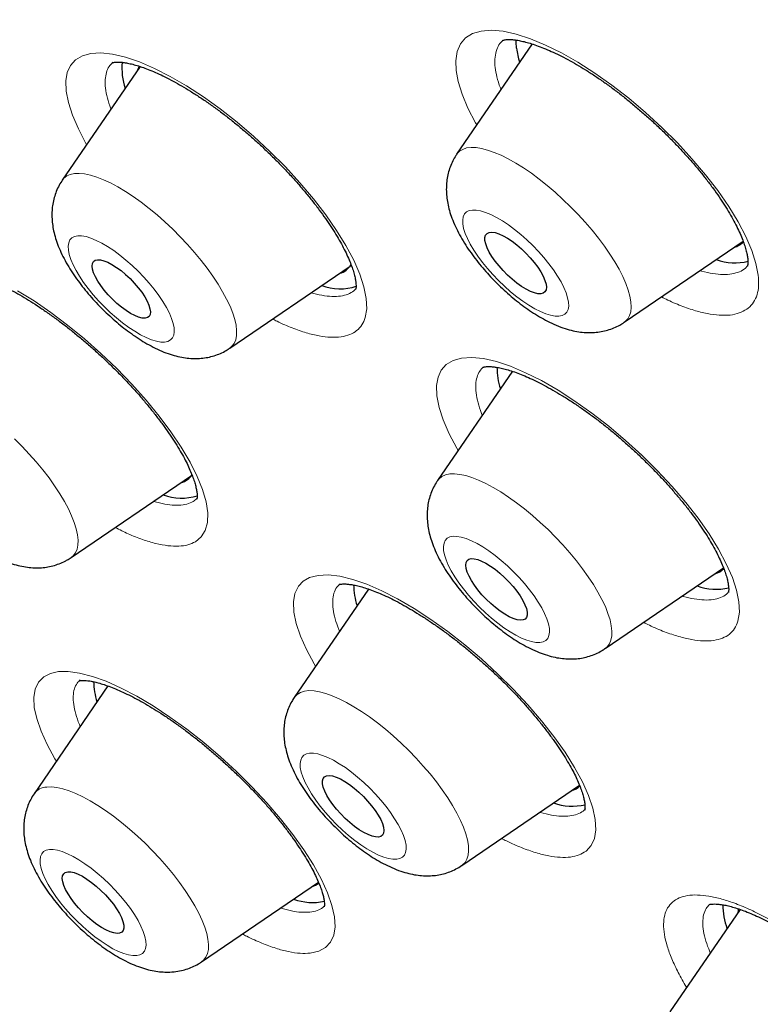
# Model space of a CAD drawing. Header units: millimetres. Extents: x 8 to 971, y 12 to 977.
# Tile 52 of 196: x 813.51 to 821.13, y 474.59 to 484.72. Entities that reach past the tile are written whole.
import ezdxf

# ---------------------------------------------------------------- set-up
doc = ezdxf.new("R2010")
doc.units = ezdxf.units.MM

msp = doc.modelspace()

# ---------------------------------------------------------------- linework, layer by layer
at = {"color": 7, "linetype": 'Continuous', "lineweight": 30}
for p, q in [((818.783, 484.47), (818.005, 483.335)), ((818.781, 484.472), (818.778, 484.463)), ((814.748, 484.238), (813.946, 483.068)), ((814.72, 484.199), (814.72, 484.197)), ((819.729, 481.607), (820.953, 482.441)), ((815.67, 481.341), (816.908, 482.184)), ((815.67, 481.341), (815.667, 481.338)), ((818.578, 481.103), (817.808, 479.978)), ((814.039, 479.188), (815.277, 480.031)), ((814.006, 479.167), (814.037, 479.188)), ((819.532, 478.25), (820.751, 479.081)), ((817.097, 478.863), (816.333, 477.747)), ((819.532, 478.25), (819.528, 478.248)), ((814.416, 477.866), (813.657, 476.757)), ((818.057, 476.019), (819.269, 476.846)), ((815.38, 475.029), (816.583, 475.849)), ((820.921, 475.568), (820.199, 474.513))]:
    msp.add_line(p, q, dxfattribs=at)
at = {"color": 252, "linetype": 'Continuous', "lineweight": 0, "flags": 128}
for points in [[(818.213, 483.637), (818.2, 483.659), (818.121, 483.809), (818.061, 483.952), (818.02, 484.084), (817.999, 484.197), (817.995, 484.298), (818.009, 484.392), (818.044, 484.471), (818.097, 484.533), (818.169, 484.577), (818.258, 484.603), (818.363, 484.611), (818.484, 484.6), (818.618, 484.571), (818.764, 484.524), (818.919, 484.459), (819.084, 484.378), (819.253, 484.281), (819.427, 484.17), (819.603, 484.046), (819.777, 483.911), (819.949, 483.765), (820.116, 483.612), (820.276, 483.453), (820.426, 483.29), (820.566, 483.125), (820.693, 482.961), (820.805, 482.799), (820.902, 482.641), (820.981, 482.49), (821.043, 482.347), (821.085, 482.213), (821.109, 482.092), (821.109, 482.092)], [(814.197, 483.434), (814.19, 483.446), (814.112, 483.596), (814.051, 483.737), (814.009, 483.867), (813.987, 483.986), (813.983, 484.091), (813.998, 484.176), (814.03, 484.247), (814.082, 484.307), (814.153, 484.349), (814.241, 484.373), (814.345, 484.379), (814.464, 484.366), (814.596, 484.335), (814.741, 484.286), (814.896, 484.219), (815.058, 484.136), (815.226, 484.038), (815.399, 483.926), (815.573, 483.801), (815.746, 483.664), (815.917, 483.518), (816.083, 483.365), (816.242, 483.206), (816.392, 483.042), (816.531, 482.878), (816.657, 482.714), (816.77, 482.552), (816.866, 482.396), (816.946, 482.246), (817.008, 482.103), (817.051, 481.972), (817.074, 481.853), (817.079, 481.746), (817.064, 481.655), (817.064, 481.655)], [(818.005, 483.335), (818.008, 483.339), (818.034, 483.366), (818.067, 483.386), (818.107, 483.4), (818.153, 483.405), (818.205, 483.404), (818.262, 483.395), (818.324, 483.379), (818.391, 483.355), (818.462, 483.325), (818.536, 483.288), (818.613, 483.244), (818.693, 483.195), (818.774, 483.14), (818.855, 483.079), (818.937, 483.014), (819.019, 482.944), (819.099, 482.871), (819.178, 482.795), (819.255, 482.717), (819.328, 482.636), (819.398, 482.555), (819.464, 482.472), (819.525, 482.39), (819.581, 482.309), (819.632, 482.23), (819.676, 482.152), (819.714, 482.077), (819.746, 482.005), (819.77, 481.938), (819.787, 481.874), (819.798, 481.816), (819.8, 481.763), (819.796, 481.716), (819.784, 481.676), (819.765, 481.641), (819.739, 481.614), (819.729, 481.607)], [(813.946, 483.068), (813.963, 483.088), (813.992, 483.112), (814.029, 483.128), (814.072, 483.137), (814.121, 483.139), (814.176, 483.134), (814.236, 483.121), (814.301, 483.101), (814.37, 483.074), (814.443, 483.04), (814.518, 482.999), (814.597, 482.952), (814.677, 482.9), (814.758, 482.841), (814.84, 482.778), (814.922, 482.711), (815.003, 482.639), (815.083, 482.565), (815.161, 482.487), (815.236, 482.407), (815.307, 482.326), (815.375, 482.244), (815.438, 482.162), (815.497, 482.081), (815.55, 482), (815.597, 481.921), (815.638, 481.845), (815.673, 481.772), (815.701, 481.702), (815.721, 481.637), (815.735, 481.576), (815.741, 481.521), (815.74, 481.471), (815.732, 481.427), (815.716, 481.39), (815.693, 481.36), (815.67, 481.341)], [(819.156, 481.814), (819.147, 481.859), (819.132, 481.91), (819.109, 481.965), (819.079, 482.023), (819.043, 482.083), (819.001, 482.146), (818.954, 482.209), (818.902, 482.273), (818.847, 482.336), (818.788, 482.397), (818.727, 482.455), (818.664, 482.511), (818.601, 482.562), (818.537, 482.609), (818.475, 482.651), (818.415, 482.686), (818.357, 482.716), (818.303, 482.738), (818.252, 482.754), (818.207, 482.762), (818.167, 482.762), (818.134, 482.756), (818.106, 482.742), (818.086, 482.721), (818.073, 482.693), (818.067, 482.659), (818.068, 482.619), (818.077, 482.573), (818.092, 482.522), (818.115, 482.468), (818.145, 482.41), (818.181, 482.349), (818.223, 482.286), (818.27, 482.223), (818.322, 482.159), (818.377, 482.097), (818.436, 482.036), (818.497, 481.977), (818.56, 481.921), (818.623, 481.87), (818.687, 481.823), (818.749, 481.782), (818.809, 481.746), (818.867, 481.717), (818.921, 481.694), (818.972, 481.679), (819.017, 481.671), (819.057, 481.67), (819.09, 481.676), (819.118, 481.69), (819.138, 481.711), (819.151, 481.739), (819.158, 481.773), (819.156, 481.814)], [(815.093, 481.474), (815.099, 481.509), (815.097, 481.549), (815.088, 481.595), (815.072, 481.646), (815.049, 481.701), (815.019, 481.759), (814.982, 481.82), (814.94, 481.882), (814.893, 481.946), (814.841, 482.009), (814.785, 482.072), (814.726, 482.133), (814.665, 482.192), (814.602, 482.247), (814.539, 482.298), (814.476, 482.345), (814.413, 482.386), (814.353, 482.421), (814.296, 482.45), (814.241, 482.473), (814.192, 482.488), (814.146, 482.496), (814.107, 482.496), (814.073, 482.489), (814.046, 482.475), (814.026, 482.454), (814.013, 482.426), (814.008, 482.391), (814.009, 482.35), (814.018, 482.305), (814.034, 482.254), (814.058, 482.199), (814.088, 482.141), (814.124, 482.08), (814.166, 482.017), (814.213, 481.954), (814.265, 481.89), (814.321, 481.828), (814.38, 481.767), (814.441, 481.708), (814.504, 481.653), (814.567, 481.601), (814.631, 481.555), (814.693, 481.514), (814.753, 481.478), (814.811, 481.449), (814.865, 481.427), (814.915, 481.412), (814.96, 481.404), (814.999, 481.404), (815.033, 481.411), (815.06, 481.425), (815.08, 481.446), (815.093, 481.474)], [(813.487, 481.931), (813.657, 481.826), (813.829, 481.708), (814.002, 481.577), (814.175, 481.436), (814.344, 481.287), (814.507, 481.131), (814.663, 480.97), (814.809, 480.807), (814.943, 480.643), (815.065, 480.48), (815.171, 480.321), (815.261, 480.168), (815.335, 480.022), (815.39, 479.886), (815.426, 479.761), (815.443, 479.648), (815.44, 479.549), (815.418, 479.466), (815.377, 479.399), (815.317, 479.349), (815.317, 479.349)], [(818.021, 480.289), (818.007, 480.311), (817.928, 480.461), (817.867, 480.602), (817.824, 480.732), (817.801, 480.851), (817.798, 480.957), (817.813, 481.042), (817.845, 481.113), (817.897, 481.172), (817.968, 481.215), (818.056, 481.239), (818.161, 481.245), (818.281, 481.233), (818.414, 481.203), (818.559, 481.154), (818.715, 481.088), (818.878, 481.007), (819.048, 480.909), (819.221, 480.797), (819.396, 480.673), (819.571, 480.537), (819.743, 480.392), (819.91, 480.239), (820.07, 480.081), (820.222, 479.918), (820.362, 479.754), (820.489, 479.591), (820.603, 479.43), (820.7, 479.273), (820.78, 479.123), (820.843, 478.982), (820.886, 478.85), (820.91, 478.731), (820.915, 478.624), (820.9, 478.533), (820.9, 478.533)], [(813.455, 480.408), (813.533, 480.331), (813.607, 480.251), (813.679, 480.17), (813.746, 480.088), (813.81, 480.006), (813.868, 479.924), (813.921, 479.844), (813.968, 479.765), (814.009, 479.689), (814.043, 479.616), (814.07, 479.546), (814.091, 479.481), (814.104, 479.421), (814.11, 479.366), (814.108, 479.316), (814.1, 479.273), (814.083, 479.236), (814.06, 479.205), (814.039, 479.188)], [(817.808, 479.978), (817.824, 479.998), (817.854, 480.021), (817.891, 480.038), (817.934, 480.047), (817.983, 480.049), (818.038, 480.043), (818.098, 480.03), (818.162, 480.01), (818.231, 479.983), (818.304, 479.949), (818.38, 479.909), (818.458, 479.862), (818.539, 479.809), (818.62, 479.751), (818.702, 479.688), (818.784, 479.621), (818.865, 479.549), (818.945, 479.474), (819.022, 479.397), (819.097, 479.317), (819.169, 479.236), (819.237, 479.154), (819.3, 479.072), (819.359, 478.99), (819.412, 478.91), (819.459, 478.831), (819.5, 478.755), (819.535, 478.682), (819.562, 478.612), (819.583, 478.547), (819.596, 478.486), (819.603, 478.431), (819.602, 478.381), (819.593, 478.337), (819.577, 478.3), (819.554, 478.269), (819.532, 478.25)], [(818.955, 478.384), (818.96, 478.418), (818.959, 478.459), (818.95, 478.505), (818.933, 478.556), (818.91, 478.61), (818.88, 478.669), (818.844, 478.729), (818.802, 478.792), (818.755, 478.855), (818.703, 478.919), (818.647, 478.982), (818.588, 479.043), (818.527, 479.101), (818.464, 479.157), (818.401, 479.208), (818.337, 479.255), (818.275, 479.296), (818.215, 479.331), (818.157, 479.36), (818.103, 479.382), (818.053, 479.397), (818.008, 479.405), (817.969, 479.406), (817.935, 479.399), (817.908, 479.385), (817.888, 479.363), (817.875, 479.335), (817.869, 479.301), (817.871, 479.26), (817.88, 479.214), (817.896, 479.163), (817.919, 479.109), (817.949, 479.05), (817.986, 478.99), (818.028, 478.927), (818.075, 478.864), (818.127, 478.8), (818.183, 478.737), (818.241, 478.676), (818.303, 478.618), (818.365, 478.562), (818.429, 478.511), (818.492, 478.465), (818.554, 478.423), (818.615, 478.388), (818.672, 478.359), (818.726, 478.337), (818.776, 478.322), (818.821, 478.314), (818.861, 478.313), (818.894, 478.32), (818.921, 478.334), (818.942, 478.356), (818.955, 478.384)], [(816.554, 478.069), (816.539, 478.093), (816.459, 478.241), (816.397, 478.38), (816.354, 478.51), (816.33, 478.627), (816.326, 478.73), (816.341, 478.819), (816.376, 478.892), (816.426, 478.944), (816.492, 478.982), (816.579, 479.004), (816.683, 479.008), (816.802, 478.995), (816.935, 478.962), (817.079, 478.912), (817.234, 478.845), (817.396, 478.762), (817.566, 478.663), (817.738, 478.551), (817.913, 478.426), (818.088, 478.29), (818.259, 478.144), (818.426, 477.992), (818.587, 477.833), (818.738, 477.671), (818.878, 477.508), (819.006, 477.345), (819.12, 477.185), (819.217, 477.029), (819.299, 476.88), (819.362, 476.74), (819.406, 476.611), (819.431, 476.492), (819.437, 476.388), (819.422, 476.299), (819.388, 476.225), (819.336, 476.168), (819.336, 476.168)], [(813.886, 477.092), (813.87, 477.116), (813.79, 477.264), (813.728, 477.402), (813.684, 477.53), (813.659, 477.646), (813.654, 477.748), (813.669, 477.835), (813.703, 477.905), (813.756, 477.96), (813.827, 477.996), (813.909, 478.014), (814.006, 478.015), (814.124, 477.999), (814.256, 477.965), (814.399, 477.914), (814.553, 477.845), (814.715, 477.76), (814.883, 477.661), (815.055, 477.547), (815.229, 477.421), (815.402, 477.284), (815.574, 477.138), (815.741, 476.985), (815.9, 476.826), (816.051, 476.665), (816.192, 476.501), (816.32, 476.339), (816.433, 476.18), (816.532, 476.025), (816.613, 475.877), (816.677, 475.738), (816.722, 475.609), (816.748, 475.493), (816.754, 475.39), (816.74, 475.302), (816.708, 475.23), (816.656, 475.175), (816.585, 475.137), (816.498, 475.118), (816.498, 475.118)], [(816.333, 477.747), (816.338, 477.753), (816.364, 477.78)], [(816.364, 477.78), (816.398, 477.8), (816.438, 477.813), (816.484, 477.818), (816.537, 477.816), (816.594, 477.806), (816.657, 477.79), (816.724, 477.766), (816.795, 477.735), (816.87, 477.697), (816.947, 477.653), (817.026, 477.603), (817.107, 477.548), (817.189, 477.487), (817.271, 477.422), (817.353, 477.352), (817.433, 477.278), (817.512, 477.202), (817.588, 477.123), (817.661, 477.043), (817.731, 476.961), (817.796, 476.879), (817.857, 476.797), (817.913, 476.716), (817.963, 476.636), (818.007, 476.559), (818.044, 476.484), (818.075, 476.413), (818.099, 476.346), (818.116, 476.283), (818.126, 476.225), (818.128, 476.172), (818.123, 476.126), (818.111, 476.085), (818.091, 476.052), (818.064, 476.025), (818.057, 476.019)], [(817.448, 476.104), (817.467, 476.126), (817.48, 476.154), (817.486, 476.189), (817.484, 476.23), (817.474, 476.276), (817.458, 476.327), (817.434, 476.382), (817.404, 476.44), (817.367, 476.501), (817.325, 476.564), (817.278, 476.627), (817.225, 476.691), (817.17, 476.754), (817.111, 476.814), (817.049, 476.873), (816.986, 476.928), (816.923, 476.979), (816.86, 477.026), (816.797, 477.067), (816.737, 477.102), (816.68, 477.13), (816.626, 477.152), (816.576, 477.167), (816.531, 477.175), (816.492, 477.175), (816.459, 477.168), (816.432, 477.153), (816.412, 477.131), (816.4, 477.103), (816.394, 477.068), (816.396, 477.027), (816.405, 476.981), (816.422, 476.93), (816.446, 476.875), (816.476, 476.817), (816.512, 476.756), (816.555, 476.693), (816.602, 476.63), (816.654, 476.566), (816.71, 476.504), (816.769, 476.443), (816.831, 476.384), (816.893, 476.329), (816.957, 476.278), (817.02, 476.232), (817.082, 476.191), (817.142, 476.156), (817.2, 476.127), (817.254, 476.105), (817.304, 476.09), (817.348, 476.083), (817.388, 476.083), (817.421, 476.09), (817.448, 476.104)], [(813.786, 476.826), (813.835, 476.828), (813.89, 476.822), (813.951, 476.808), (814.016, 476.788), (814.085, 476.76), (814.158, 476.726), (814.234, 476.685), (814.313, 476.637), (814.393, 476.584), (814.475, 476.526), (814.557, 476.462), (814.638, 476.395), (814.719, 476.323), (814.799, 476.248), (814.876, 476.17), (814.951, 476.09), (815.023, 476.009), (815.09, 475.927), (815.153, 475.845), (815.211, 475.763), (815.264, 475.683), (815.311, 475.605), (815.351, 475.528), (815.385, 475.455), (815.413, 475.386), (815.433, 475.321), (815.446, 475.261), (815.452, 475.206), (815.45, 475.157), (815.441, 475.113), (815.425, 475.076), (815.401, 475.046), (815.38, 475.029)], [(814.713, 475.093), (814.746, 475.1), (814.772, 475.115), (814.792, 475.137), (814.804, 475.166), (814.809, 475.201), (814.807, 475.242), (814.797, 475.288), (814.78, 475.339), (814.756, 475.394), (814.726, 475.453), (814.689, 475.514), (814.647, 475.577), (814.599, 475.64), (814.547, 475.704), (814.491, 475.766), (814.431, 475.827), (814.37, 475.885), (814.307, 475.94), (814.244, 475.991), (814.18, 476.037), (814.118, 476.078), (814.058, 476.113), (814.001, 476.141), (813.947, 476.163), (813.898, 476.178), (813.853, 476.185), (813.814, 476.185), (813.781, 476.177), (813.755, 476.162), (813.735, 476.14), (813.723, 476.112), (813.718, 476.076), (813.72, 476.035), (813.73, 475.989), (813.746, 475.938), (813.77, 475.883), (813.801, 475.824), (813.838, 475.763), (813.88, 475.701), (813.928, 475.637), (813.98, 475.574), (814.036, 475.511), (814.095, 475.45), (814.157, 475.392), (814.22, 475.337), (814.283, 475.286), (814.346, 475.24), (814.408, 475.199), (814.468, 475.164), (814.526, 475.136), (814.58, 475.114), (814.629, 475.1), (814.674, 475.093), (814.713, 475.093)]]:
    msp.add_lwpolyline(points, dxfattribs=at)
at = {"color": 7, "linetype": 'Continuous', "lineweight": 30, "flags": 128}
for points in [[(818.621, 484.426), (818.617, 484.488), (818.618, 484.512)], [(814.738, 484.243), (814.737, 484.241), (814.72, 484.199)], [(818.296, 482.45), (818.296, 482.48), (818.303, 482.504), (818.318, 482.521), (818.339, 482.531), (818.367, 482.533), (818.401, 482.529), (818.439, 482.516), (818.482, 482.497), (818.527, 482.471), (818.575, 482.44), (818.623, 482.403), (818.672, 482.361), (818.718, 482.317), (818.763, 482.27), (818.803, 482.221), (818.84, 482.173), (818.871, 482.125), (818.895, 482.08), (818.914, 482.038), (818.925, 482), (818.929, 481.967), (818.925, 481.94), (818.914, 481.919), (818.896, 481.906), (818.871, 481.899), (818.841, 481.9), (818.805, 481.909), (818.764, 481.925), (818.72, 481.947), (818.673, 481.976), (818.625, 482.01), (818.576, 482.05), (818.529, 482.093), (818.483, 482.139), (818.441, 482.187), (818.402, 482.235), (818.368, 482.284), (818.34, 482.33), (818.319, 482.374), (818.304, 482.414), (818.296, 482.45)], [(814.256, 482.212), (814.267, 482.232), (814.284, 482.245), (814.309, 482.25), (814.339, 482.249), (814.375, 482.24), (814.415, 482.224), (814.458, 482.201), (814.504, 482.172), (814.551, 482.138), (814.598, 482.098), (814.644, 482.056), (814.687, 482.01), (814.728, 481.963), (814.764, 481.916), (814.795, 481.87), (814.82, 481.825), (814.838, 481.784), (814.849, 481.747), (814.853, 481.715), (814.85, 481.688), (814.84, 481.668), (814.822, 481.655), (814.798, 481.649), (814.767, 481.651), (814.732, 481.66), (814.692, 481.676), (814.648, 481.699), (814.603, 481.728), (814.556, 481.762), (814.509, 481.801), (814.463, 481.844), (814.419, 481.89), (814.379, 481.936), (814.343, 481.984), (814.312, 482.03), (814.287, 482.074), (814.268, 482.116), (814.257, 482.153), (814.253, 482.185), (814.256, 482.212)], [(818.102, 479.135), (818.112, 479.156), (818.13, 479.17), (818.155, 479.176), (818.186, 479.175), (818.222, 479.167), (818.262, 479.151), (818.306, 479.129), (818.353, 479.1), (818.401, 479.066), (818.45, 479.027), (818.497, 478.983), (818.543, 478.937), (818.586, 478.89), (818.624, 478.841), (818.658, 478.793), (818.686, 478.746), (818.708, 478.702), (818.723, 478.662), (818.73, 478.627), (818.731, 478.596), (818.723, 478.572), (818.709, 478.555), (818.688, 478.545), (818.66, 478.542), (818.627, 478.547), (818.588, 478.559), (818.546, 478.578), (818.5, 478.604), (818.453, 478.635), (818.404, 478.672), (818.356, 478.714), (818.309, 478.758), (818.265, 478.805), (818.224, 478.854), (818.188, 478.902), (818.157, 478.95), (818.132, 478.995), (818.113, 479.037), (818.102, 479.075), (818.098, 479.108), (818.102, 479.135)], [(816.645, 476.933), (816.667, 476.943), (816.694, 476.946), (816.727, 476.941), (816.766, 476.929), (816.808, 476.91), (816.854, 476.885), (816.901, 476.853), (816.95, 476.816), (816.998, 476.775), (817.045, 476.731), (817.089, 476.683), (817.13, 476.635), (817.166, 476.587), (817.198, 476.539), (817.223, 476.494), (817.241, 476.451), (817.252, 476.413), (817.256, 476.38), (817.253, 476.353), (817.242, 476.332), (817.225, 476.318), (817.2, 476.312), (817.17, 476.313), (817.134, 476.321), (817.093, 476.337), (817.049, 476.359), (817.002, 476.388), (816.954, 476.422), (816.906, 476.461), (816.858, 476.504), (816.812, 476.55), (816.77, 476.598), (816.731, 476.647), (816.697, 476.695), (816.669, 476.741), (816.647, 476.785), (816.632, 476.826), (816.624, 476.861), (816.624, 476.891), (816.631, 476.916), (816.645, 476.933)], [(814.003, 475.955), (814.033, 475.955), (814.069, 475.946), (814.11, 475.931), (814.154, 475.909), (814.2, 475.88), (814.248, 475.846), (814.297, 475.807), (814.344, 475.764), (814.39, 475.718), (814.433, 475.67), (814.472, 475.621), (814.506, 475.573), (814.534, 475.527), (814.556, 475.483), (814.571, 475.442), (814.579, 475.407), (814.579, 475.376), (814.572, 475.352), (814.558, 475.335), (814.537, 475.324), (814.51, 475.321), (814.476, 475.326), (814.438, 475.338), (814.396, 475.357), (814.35, 475.382), (814.303, 475.414), (814.254, 475.45), (814.206, 475.492), (814.159, 475.536), (814.115, 475.583), (814.074, 475.632), (814.037, 475.68), (814.006, 475.728), (813.981, 475.773), (813.962, 475.815), (813.951, 475.853), (813.947, 475.887), (813.95, 475.914), (813.961, 475.935), (813.978, 475.949), (814.003, 475.955)], [(816.511, 475.8), (816.552, 475.816), (816.587, 475.839)], [(820.905, 475.576), (820.901, 475.56), (820.897, 475.532)]]:
    msp.add_lwpolyline(points, dxfattribs=at)
at = {"color": 7, "linetype": 'Continuous', "lineweight": 30}
for centre, radius, start, end in [((819.517, 484.541), 0.903, 187.3192, 196.8071), ((815.218, 484.222), 0.658, 174.8644, 198.5284), ((820.81, 482.567), 0.196, 284.7898, 318.1867), ((816.753, 482.296), 0.191, 284.5499, 329.865), ((820.869, 482.783), 0.565, 249.9601, 283.9049), ((816.804, 482.486), 0.535, 249.4744, 288.3393), ((819.15, 481.146), 0.73, 180.0508, 197.8252), ((815.121, 480.144), 0.192, 284.6199, 327.2434), ((815.174, 480.321), 0.523, 248.901, 287.9349), ((820.611, 479.212), 0.199, 284.9918, 316.4339), ((817.684, 478.918), 0.739, 180.9658, 197.7741), ((820.673, 479.43), 0.569, 250.0175, 283.3803), ((815.056, 477.936), 0.788, 181.7673, 197.2796), ((819.136, 476.982), 0.199, 284.9343, 313.7725), ((819.198, 477.203), 0.573, 250.084, 282.9654), ((816.524, 476.221), 0.582, 250.2157, 281.8898), ((821.507, 475.619), 0.762, 180.1329, 198.9995)]:
    msp.add_arc(centre, radius, start, end, dxfattribs=at)
at = {"color": 252, "linetype": 'Continuous', "lineweight": 0}
msp.add_arc((813.794, 476.657), 0.17, 92.7269, 143.8044, dxfattribs=at)
for points, knots in [([(762.63, 536.801), (762.666, 536.843), (762.907, 537.114), (763.453, 537.512), (764.272, 537.988), (765.201, 538.345), (766.224, 538.593), (767.343, 538.73), (768.552, 538.755), (769.848, 538.667), (771.227, 538.469), (772.684, 538.159), (774.215, 537.739), (775.815, 537.21), (777.479, 536.575), (779.202, 535.834), (780.978, 534.99), (782.803, 534.047), (784.669, 533.006), (786.571, 531.871), (788.503, 530.646), (790.46, 529.335), (792.434, 527.941), (794.421, 526.47), (796.412, 524.925), (798.403, 523.311), (800.387, 521.635), (802.358, 519.9), (804.309, 518.113), (806.234, 516.278), (808.128, 514.403), (809.984, 512.492), (811.797, 510.551), (813.56, 508.588), (815.269, 506.608), (816.917, 504.616), (818.501, 502.621), (820.014, 500.627), (821.452, 498.641), (822.81, 496.669), (824.084, 494.718), (825.271, 492.793), (826.366, 490.901), (827.366, 489.048), (828.268, 487.239), (829.069, 485.48), (829.766, 483.777), (830.358, 482.135), (830.842, 480.559), (831.217, 479.054), (831.481, 477.625), (831.635, 476.277), (831.676, 475.013), (831.607, 473.838), (831.425, 472.755), (831.133, 471.768), (830.728, 470.882), (830.26, 470.138), (829.876, 469.74), (829.706, 469.563)], [0, 0, 0, 0, 0.003203, 0.021066, 0.038929, 0.056792, 0.074656, 0.092519, 0.110382, 0.128245, 0.146108, 0.163971, 0.181834, 0.199697, 0.21756, 0.235424, 0.253287, 0.27115, 0.289013, 0.306876, 0.324739, 0.342602, 0.360466, 0.378329, 0.396192, 0.414055, 0.431918, 0.449781, 0.467644, 0.485507, 0.503371, 0.521234, 0.539097, 0.55696, 0.574823, 0.592686, 0.610549, 0.628412, 0.646275, 0.664139, 0.682002, 0.699865, 0.717728, 0.735591, 0.753454, 0.771317, 0.789181, 0.807044, 0.824907, 0.84277, 0.860633, 0.878496, 0.896359, 0.914222, 0.932085, 0.949949, 0.967812, 0.985675, 1, 1, 1, 1]), ([(762.659, 520.421), (762.43, 521.041), (761.974, 522.276), (761.468, 524.016), (761.099, 525.658), (760.878, 527.195), (760.803, 528.63), (760.873, 529.956), (761.085, 531.165), (761.44, 532.243), (761.938, 533.186), (762.578, 533.993), (763.36, 534.665), (764.28, 535.199), (765.328, 535.593), (766.497, 535.842), (767.784, 535.944), (769.187, 535.897), (770.708, 535.704), (772.338, 535.364), (774.062, 534.884), (775.868, 534.266), (777.747, 533.51), (779.701, 532.618), (781.728, 531.588), (783.82, 530.427), (785.958, 529.146), (788.125, 527.754), (790.312, 526.257), (792.518, 524.654), (794.743, 522.945), (796.979, 521.139), (799.205, 519.252), (801.404, 517.299), (803.564, 515.287), (805.687, 513.218), (807.772, 511.09), (809.81, 508.914), (811.786, 506.709), (813.681, 504.491), (815.487, 502.272), (817.204, 500.051), (818.831, 497.829), (820.362, 495.614), (821.786, 493.425), (823.089, 491.282), (824.266, 489.192), (825.313, 487.159), (826.241, 485.175), (826.749, 483.911), (827.004, 483.276)], [0, 0, 0, 0, 0.020985, 0.041789, 0.062502, 0.083215, 0.104018, 0.125, 0.145987, 0.166791, 0.187505, 0.208217, 0.229019, 0.25, 0.270986, 0.291791, 0.312505, 0.333217, 0.354019, 0.375, 0.395986, 0.416791, 0.437505, 0.458217, 0.479019, 0.5, 0.520986, 0.541791, 0.562505, 0.583217, 0.604019, 0.625, 0.645986, 0.666791, 0.687505, 0.708217, 0.729019, 0.75, 0.770986, 0.791791, 0.812505, 0.833217, 0.854019, 0.875, 0.895985, 0.916789, 0.937502, 0.958215, 0.979017, 1, 1, 1, 1]), ([(818.483, 484.51), (818.468, 484.494), (818.436, 484.462), (818.409, 484.395), (818.396, 484.317), (818.399, 484.229), (818.418, 484.13), (818.44, 484.053), (818.46, 484.007), (818.462, 484.002)], [0, 0, 0, 0, 0.155922, 0.324722, 0.492987, 0.650563, 0.808141, 0.976495, 1, 1, 1, 1]), ([(814.467, 484.281), (814.453, 484.267), (814.424, 484.238), (814.399, 484.178), (814.386, 484.104), (814.388, 484.016), (814.409, 483.915), (814.43, 483.842), (814.447, 483.801), (814.448, 483.8)], [0, 0, 0, 0, 0.1510396, 0.313386, 0.4757286, 0.6491143, 0.8230587, 0.9964619, 1, 1, 1, 1]), ([(827.004, 483.276), (827.23, 482.661), (827.683, 481.432), (828.185, 479.695), (828.554, 478.045), (828.778, 476.498), (828.857, 475.06), (828.79, 473.74), (828.577, 472.541), (828.218, 471.466), (827.716, 470.519), (827.074, 469.705), (826.296, 469.03), (825.399, 468.507), (824.395, 468.127), (823.294, 467.883), (822.079, 467.773), (820.767, 467.782), (819.809, 467.899), (819.331, 467.958)], [0, 0, 0, 0, 0.059647, 0.119293, 0.179195, 0.239107, 0.298753, 0.35839, 0.418037, 0.477683, 0.537584, 0.597497, 0.657143, 0.716779, 0.77332, 0.829847, 0.88658, 0.943426, 1, 1, 1, 1]), ([(820.51, 482.139), (820.515, 482.137), (820.563, 482.121), (820.643, 482.107), (820.748, 482.096), (820.839, 482.102), (820.916, 482.125), (820.97, 482.154), (820.993, 482.181), (821, 482.19)], [0, 0, 0, 0, 0.023584, 0.200698, 0.378383, 0.555497, 0.732483, 0.910041, 1, 1, 1, 1]), ([(821.109, 482.092), (821.111, 482.055), (821.116, 481.981), (821.099, 481.889), (821.064, 481.811), (821.009, 481.751), (820.936, 481.708), (820.846, 481.682), (820.739, 481.676), (820.617, 481.688), (820.483, 481.718), (820.335, 481.767), (820.211, 481.818), (820.134, 481.857), (820.112, 481.868)], [0, 0, 0, 0, 0.0875204, 0.1753162, 0.2628363, 0.3504854, 0.4384103, 0.5260592, 0.6137515, 0.7017247, 0.7894185, 0.8771847, 0.9652302, 1, 1, 1, 1]), ([(816.507, 481.911), (816.545, 481.901), (816.622, 481.881), (816.723, 481.871), (816.813, 481.874), (816.889, 481.895), (816.942, 481.923), (816.964, 481.949), (816.972, 481.958)], [0, 0, 0, 0, 0.177455, 0.358912, 0.540949, 0.722409, 0.903609, 1, 1, 1, 1]), ([(817.064, 481.655), (817.054, 481.629), (817.033, 481.576), (816.978, 481.519), (816.907, 481.477), (816.818, 481.455), (816.712, 481.45), (816.592, 481.464), (816.459, 481.496), (816.313, 481.548), (816.196, 481.596), (816.126, 481.633), (816.111, 481.641)], [0, 0, 0, 0, 0.107512, 0.215364, 0.322881, 0.430531, 0.538524, 0.646177, 0.753871, 0.861905, 0.969598, 1, 1, 1, 1]), ([(818.281, 481.148), (818.267, 481.134), (818.238, 481.105), (818.212, 481.044), (818.199, 480.97), (818.202, 480.883), (818.223, 480.781), (818.246, 480.703), (818.266, 480.657), (818.269, 480.651)], [0, 0, 0, 0, 0.147937, 0.306518, 0.465097, 0.634531, 0.804517, 0.973942, 1, 1, 1, 1]), ([(814.888, 479.766), (814.908, 479.76), (814.967, 479.741), (815.055, 479.727), (815.149, 479.723), (815.23, 479.734), (815.273, 479.754), (815.294, 479.764)], [0, 0, 0, 0, 0.111523, 0.333701, 0.555563, 0.77814, 1, 1, 1, 1]), ([(815.294, 479.764), (815.294, 479.764), (815.306, 479.771), (815.317, 479.782), (815.327, 479.792)], [0, 0, 0, 0, 0.005977, 1, 1, 1, 1]), ([(815.317, 479.349), (815.292, 479.338), (815.243, 479.314), (815.147, 479.302), (815.037, 479.306), (814.911, 479.329), (814.774, 479.371), (814.633, 479.425), (814.536, 479.474), (814.491, 479.496)], [0, 0, 0, 0, 0.145961, 0.292378, 0.438336, 0.584486, 0.731099, 0.877247, 1, 1, 1, 1]), ([(816.806, 478.916), (816.794, 478.905), (816.766, 478.879), (816.74, 478.821), (816.727, 478.746), (816.731, 478.659), (816.753, 478.558), (816.777, 478.481), (816.798, 478.435), (816.8, 478.429)], [0, 0, 0, 0, 0.124554, 0.294046, 0.464078, 0.633557, 0.803205, 0.973388, 1, 1, 1, 1]), ([(820.326, 478.791), (820.329, 478.79), (820.374, 478.775), (820.452, 478.76), (820.556, 478.748), (820.646, 478.753), (820.722, 478.773), (820.776, 478.802), (820.798, 478.828), (820.806, 478.837)], [0, 0, 0, 0, 0.014218, 0.192499, 0.370653, 0.549373, 0.727518, 0.905393, 1, 1, 1, 1]), ([(820.9, 478.533), (820.889, 478.507), (820.869, 478.454), (820.814, 478.396), (820.743, 478.355), (820.653, 478.332), (820.547, 478.327), (820.426, 478.34), (820.291, 478.372), (820.145, 478.422), (820.023, 478.472), (819.949, 478.511), (819.929, 478.521)], [0, 0, 0, 0, 0.10662, 0.213583, 0.320204, 0.426984, 0.534099, 0.640877, 0.747711, 0.854884, 0.961718, 1, 1, 1, 1]), ([(814.132, 477.928), (814.121, 477.918), (814.094, 477.893), (814.069, 477.837), (814.057, 477.764), (814.061, 477.677), (814.084, 477.579), (814.108, 477.503), (814.129, 477.457), (814.132, 477.451)], [0, 0, 0, 0, 0.1229579, 0.2928021, 0.4627922, 0.6333242, 0.8033254, 0.9734255, 1, 1, 1, 1]), ([(818.862, 476.568), (818.863, 476.567), (818.906, 476.553), (818.981, 476.537), (819.084, 476.523), (819.173, 476.527), (819.25, 476.544), (819.288, 476.568), (819.307, 476.58)], [0, 0, 0, 0, 0.0063238, 0.2056245, 0.4043013, 0.6026594, 0.8016447, 1, 1, 1, 1]), ([(819.307, 476.58), (819.307, 476.58), (819.316, 476.588), (819.324, 476.597), (819.331, 476.606)], [0, 0, 0, 0, 0.008416, 1, 1, 1, 1]), ([(819.336, 476.168), (819.313, 476.153), (819.268, 476.125), (819.179, 476.104), (819.074, 476.101), (818.954, 476.116), (818.82, 476.149), (818.675, 476.201), (818.556, 476.252), (818.484, 476.289), (818.466, 476.298)], [0, 0, 0, 0, 0.136399, 0.2732311, 0.409625, 0.5462224, 0.6832519, 0.8198492, 0.9565167, 1, 1, 1, 1]), ([(820.226, 475.643), (820.226, 475.643), (820.246, 475.661), (820.292, 475.688), (820.378, 475.713), (820.481, 475.719), (820.599, 475.707), (820.731, 475.677), (820.875, 475.63), (821.03, 475.565), (821.193, 475.483), (821.363, 475.387), (821.536, 475.276), (821.712, 475.153), (821.888, 475.019), (822.061, 474.875), (822.23, 474.723), (822.392, 474.566), (822.546, 474.405), (822.688, 474.242), (822.818, 474.08), (822.934, 473.92), (823.034, 473.764), (823.118, 473.615), (823.183, 473.474), (823.23, 473.344), (823.257, 473.225), (823.264, 473.119), (823.252, 473.028), (823.221, 472.955), (823.172, 472.898), (823.107, 472.857), (823.024, 472.832), (822.922, 472.825), (822.805, 472.835), (822.673, 472.864), (822.53, 472.911), (822.396, 472.965), (822.309, 473.009), (822.275, 473.026)], [0, 0, 0, 0, 0.0002268, 0.0283373, 0.056537, 0.0846483, 0.1127582, 0.1409576, 0.1690674, 0.1971968, 0.2254157, 0.2535451, 0.2817054, 0.3099558, 0.3381159, 0.3663054, 0.3945851, 0.4227756, 0.4509798, 0.4792737, 0.5074773, 0.5356757, 0.5639623, 0.5921595, 0.6203316, 0.6485948, 0.6767672, 0.7049076, 0.7331382, 0.7612791, 0.7876057, 0.8139319, 0.8420519, 0.870262, 0.8983821, 0.9265011, 0.95471, 0.9828292, 1, 1, 1, 1]), ([(816.494, 475.54), (816.494, 475.54), (816.522, 475.543), (816.57, 475.555), (816.617, 475.576), (816.635, 475.595), (816.638, 475.598)], [0, 0, 0, 0, 0.002005, 0.451805, 0.903032, 1, 1, 1, 1]), ([(820.372, 474.766), (820.371, 474.767), (820.337, 474.82), (820.284, 474.919), (820.216, 475.061), (820.169, 475.192), (820.14, 475.312), (820.131, 475.418), (820.143, 475.51), (820.172, 475.587), (820.208, 475.624), (820.226, 475.643)], [0, 0, 0, 0, 0.002203, 0.127448, 0.252296, 0.377016, 0.502139, 0.626859, 0.75111, 0.875756, 1, 1, 1, 1]), ([(820.606, 475.617), (820.594, 475.604), (820.567, 475.576), (820.544, 475.514), (820.535, 475.437), (820.542, 475.346), (820.568, 475.244), (820.594, 475.169), (820.614, 475.126), (820.616, 475.123)], [0, 0, 0, 0, 0.13621, 0.30606, 0.475378, 0.645338, 0.815851, 0.985809, 1, 1, 1, 1]), ([(816.193, 475.583), (816.231, 475.572), (816.307, 475.55), (816.408, 475.536), (816.466, 475.539), (816.494, 475.54)], [0, 0, 0, 0, 0.33195, 0.66651, 1, 1, 1, 1]), ([(816.498, 475.118), (816.464, 475.116), (816.397, 475.113), (816.277, 475.131), (816.145, 475.166), (816, 475.22), (815.884, 475.27), (815.815, 475.307), (815.8, 475.315)], [0, 0, 0, 0, 0.189178, 0.378952, 0.568126, 0.757577, 0.947632, 1, 1, 1, 1])]:
    msp.add_open_spline(points, degree=3, knots=knots, dxfattribs=at)
at = {"color": 7, "linetype": 'Continuous', "lineweight": 30}
for points, knots in [([(821.912, 493.158), (822.407, 492.339), (823.415, 490.673), (824.718, 488.243), (825.864, 485.868), (826.816, 483.593), (827.573, 481.431), (828.129, 479.396), (828.48, 477.5), (828.624, 475.756), (828.561, 474.172), (828.291, 472.761), (827.815, 471.529), (827.137, 470.485), (826.26, 469.636), (825.191, 468.985), (823.935, 468.539), (822.5, 468.298), (820.896, 468.265), (819.132, 468.44), (817.203, 468.825), (815.117, 469.423), (812.882, 470.24), (810.537, 471.249), (808.891, 472.088), (808.068, 472.508)], [0, 0, 0, 0, 0.041957, 0.085309, 0.12866, 0.172011, 0.215362, 0.258714, 0.302065, 0.345416, 0.388768, 0.432119, 0.47547, 0.518822, 0.562173, 0.605524, 0.648875, 0.692227, 0.735578, 0.778929, 0.822281, 0.866711, 0.91114, 0.95557, 1, 1, 1, 1]), ([(818.48, 484.507), (818.48, 484.507), (818.48, 484.507), (818.488, 484.51), (818.503, 484.513), (818.527, 484.516), (818.559, 484.516), (818.599, 484.513), (818.646, 484.506), (818.7, 484.494), (818.76, 484.478), (818.827, 484.455), (818.9, 484.428), (818.979, 484.394), (819.062, 484.355), (819.149, 484.31), (819.239, 484.259), (819.331, 484.204), (819.425, 484.144), (819.519, 484.079), (819.614, 484.011), (819.709, 483.938), (819.804, 483.861), (819.9, 483.78), (819.996, 483.696), (820.09, 483.609), (820.181, 483.52), (820.27, 483.429), (820.354, 483.338), (820.435, 483.248), (820.51, 483.159), (820.58, 483.071), (820.645, 482.983), (820.707, 482.896), (820.763, 482.811), (820.813, 482.728), (820.858, 482.648), (820.897, 482.573), (820.929, 482.502), (820.955, 482.436), (820.975, 482.378), (820.989, 482.326), (820.997, 482.289), (821, 482.263), (821.002, 482.24), (821.003, 482.217), (821.001, 482.198), (820.998, 482.187), (820.997, 482.184), (820.997, 482.185), (820.997, 482.185)], [0, 0, 0, 0, 0.0157697, 0.0360663, 0.0554122, 0.0758573, 0.0958852, 0.1158643, 0.1353319, 0.155363, 0.1759543, 0.1970795, 0.2186814, 0.2406853, 0.263006, 0.2855536, 0.3082403, 0.3309834, 0.3536913, 0.3763016, 0.3987248, 0.4213282, 0.4442744, 0.4674955, 0.4909169, 0.5144505, 0.5380007, 0.5614506, 0.5847118, 0.607707, 0.630372, 0.6526936, 0.6751962, 0.6978272, 0.7205206, 0.7431972, 0.7657674, 0.7881405, 0.810227, 0.8319379, 0.8531973, 0.873941, 0.8941397, 0.9046935, 0.9161456, 0.9359617, 0.9558925, 0.9762326, 0.9975148, 1, 1, 1, 1]), ([(814.46, 484.276), (814.46, 484.276), (814.459, 484.276), (814.462, 484.278), (814.474, 484.28), (814.495, 484.283), (814.525, 484.284), (814.562, 484.282), (814.606, 484.275), (814.658, 484.265), (814.716, 484.249), (814.78, 484.228), (814.849, 484.202), (814.923, 484.17), (815.003, 484.132), (815.087, 484.088), (815.175, 484.039), (815.266, 483.984), (815.36, 483.924), (815.456, 483.859), (815.552, 483.79), (815.648, 483.717), (815.743, 483.641), (815.837, 483.562), (815.93, 483.481), (816.022, 483.396), (816.112, 483.309), (816.201, 483.219), (816.287, 483.128), (816.37, 483.035), (816.449, 482.943), (816.523, 482.852), (816.592, 482.762), (816.655, 482.675), (816.712, 482.591), (816.763, 482.51), (816.809, 482.431), (816.849, 482.356), (816.884, 482.284), (816.912, 482.217), (816.935, 482.156), (816.951, 482.101), (816.962, 482.054), (816.968, 482.015), (816.97, 481.984), (816.97, 481.962), (816.968, 481.951), (816.967, 481.947), (816.967, 481.947), (816.967, 481.947)], [0, 0, 0, 0, 0.001206, 0.021841, 0.043664, 0.064357, 0.084721, 0.105108, 0.125665, 0.146479, 0.167563, 0.188856, 0.209994, 0.231677, 0.253845, 0.276432, 0.299367, 0.322571, 0.345961, 0.369457, 0.392975, 0.416427, 0.439755, 0.462916, 0.485949, 0.509211, 0.532753, 0.556507, 0.580392, 0.604316, 0.628154, 0.651812, 0.67519, 0.698215, 0.720812, 0.743149, 0.765679, 0.788215, 0.810671, 0.832954, 0.854973, 0.876632, 0.897853, 0.918582, 0.938825, 0.958666, 0.978317, 0.992884, 1, 1, 1, 1]), ([(818.006, 483.334), (817.994, 483.317), (817.97, 483.28), (817.943, 483.22), (817.921, 483.156), (817.906, 483.089), (817.899, 483.022), (817.898, 482.954), (817.903, 482.883), (817.916, 482.811), (817.936, 482.735), (817.964, 482.655), (818.001, 482.571), (818.046, 482.486), (818.096, 482.402), (818.152, 482.321), (818.21, 482.243), (818.272, 482.167), (818.337, 482.094), (818.405, 482.023), (818.475, 481.955), (818.547, 481.889), (818.621, 481.827), (818.698, 481.769), (818.776, 481.714), (818.857, 481.663), (818.941, 481.617), (819.03, 481.575), (819.117, 481.542), (819.201, 481.519), (819.278, 481.506), (819.351, 481.5), (819.422, 481.501), (819.491, 481.51), (819.559, 481.525), (819.623, 481.548), (819.68, 481.575), (819.713, 481.597), (819.728, 481.607)], [0, 0, 0, 0, 0.020309, 0.043076, 0.065772, 0.088565, 0.111682, 0.135396, 0.160088, 0.186231, 0.214384, 0.244985, 0.277837, 0.311521, 0.344418, 0.376264, 0.407237, 0.437587, 0.467531, 0.497251, 0.526899, 0.556611, 0.586507, 0.616758, 0.647569, 0.679202, 0.711997, 0.746344, 0.782453, 0.812561, 0.84026, 0.866126, 0.890721, 0.914457, 0.937616, 0.960391, 0.982918, 1, 1, 1, 1]), ([(813.947, 483.068), (813.945, 483.065), (813.929, 483.044), (813.905, 483.001), (813.878, 482.938), (813.858, 482.873), (813.845, 482.806), (813.839, 482.739), (813.84, 482.67), (813.847, 482.599), (813.861, 482.526), (813.883, 482.449), (813.914, 482.368), (813.953, 482.284), (813.999, 482.199), (814.051, 482.116), (814.107, 482.035), (814.167, 481.957), (814.229, 481.882), (814.295, 481.809), (814.363, 481.739), (814.434, 481.672), (814.507, 481.607), (814.581, 481.546), (814.658, 481.489), (814.737, 481.435), (814.819, 481.385), (814.904, 481.34), (814.99, 481.301), (815.075, 481.271), (815.154, 481.251), (815.23, 481.238), (815.304, 481.233), (815.374, 481.236), (815.443, 481.245), (815.51, 481.262), (815.574, 481.286), (815.628, 481.312), (815.658, 481.333), (815.669, 481.341)], [0, 0, 0, 0, 0.003007, 0.02593, 0.048662, 0.071362, 0.09421, 0.117446, 0.141362, 0.166363, 0.192955, 0.221688, 0.25291, 0.28616, 0.31971, 0.352339, 0.383937, 0.414729, 0.444954, 0.474821, 0.504505, 0.534157, 0.563895, 0.593858, 0.624224, 0.655208, 0.687093, 0.720235, 0.755018, 0.787157, 0.816867, 0.844228, 0.869858, 0.89429, 0.917914, 0.940998, 0.963725, 0.986217, 1, 1, 1, 1]), ([(812.823, 482.121), (812.824, 482.121), (812.824, 482.121), (812.835, 482.124), (812.855, 482.126), (812.883, 482.126), (812.92, 482.123), (812.963, 482.117), (813.015, 482.105), (813.073, 482.089), (813.137, 482.068), (813.208, 482.04), (813.283, 482.007), (813.363, 481.969), (813.446, 481.925), (813.533, 481.876), (813.622, 481.822), (813.713, 481.762), (813.808, 481.697), (813.904, 481.628), (814.001, 481.554), (814.098, 481.476), (814.194, 481.396), (814.289, 481.312), (814.382, 481.227), (814.472, 481.14), (814.559, 481.052), (814.643, 480.963), (814.724, 480.874), (814.802, 480.783), (814.876, 480.692), (814.946, 480.602), (815.011, 480.513), (815.071, 480.426), (815.125, 480.342), (815.172, 480.263), (815.213, 480.188), (815.247, 480.119), (815.275, 480.055), (815.298, 479.996), (815.314, 479.943), (815.326, 479.897), (815.332, 479.858), (815.335, 479.827), (815.334, 479.805), (815.333, 479.792), (815.331, 479.787), (815.332, 479.788), (815.332, 479.788)], [0, 0, 0, 0, 0.016744, 0.037014, 0.056737, 0.07647, 0.096462, 0.116877, 0.137762, 0.159107, 0.180859, 0.202951, 0.225308, 0.247862, 0.270511, 0.29307, 0.315823, 0.338928, 0.362329, 0.38597, 0.409782, 0.433697, 0.457638, 0.481516, 0.505268, 0.528841, 0.552191, 0.575376, 0.598768, 0.622393, 0.646179, 0.670037, 0.693851, 0.717501, 0.740876, 0.763872, 0.786387, 0.808332, 0.829673, 0.851397, 0.872882, 0.89414, 0.915114, 0.935791, 0.956216, 0.976553, 0.997038, 1, 1, 1, 1]), ([(818.274, 481.144), (818.274, 481.143), (818.273, 481.143), (818.277, 481.145), (818.289, 481.148), (818.311, 481.151), (818.341, 481.152), (818.378, 481.15), (818.423, 481.144), (818.475, 481.133), (818.534, 481.118), (818.598, 481.097), (818.668, 481.071), (818.743, 481.039), (818.823, 481.002), (818.908, 480.959), (818.996, 480.91), (819.088, 480.855), (819.183, 480.796), (819.278, 480.731), (819.375, 480.663), (819.472, 480.59), (819.568, 480.515), (819.663, 480.436), (819.756, 480.355), (819.848, 480.271), (819.939, 480.184), (820.029, 480.095), (820.115, 480.004), (820.199, 479.912), (820.278, 479.82), (820.353, 479.729), (820.423, 479.64), (820.486, 479.553), (820.543, 479.47), (820.595, 479.389), (820.641, 479.311), (820.682, 479.235), (820.717, 479.164), (820.745, 479.097), (820.768, 479.036), (820.785, 478.981), (820.796, 478.934), (820.802, 478.895), (820.805, 478.864), (820.804, 478.842), (820.803, 478.83), (820.801, 478.826), (820.801, 478.826), (820.801, 478.826)], [0, 0, 0, 0, 0.002763, 0.02334, 0.045099, 0.065758, 0.086104, 0.106474, 0.127013, 0.147803, 0.168863, 0.190126, 0.211233, 0.232881, 0.25501, 0.277557, 0.300449, 0.323609, 0.346954, 0.370403, 0.393874, 0.417279, 0.44056, 0.463674, 0.486661, 0.509872, 0.533362, 0.557064, 0.580896, 0.604769, 0.628555, 0.652159, 0.675487, 0.698463, 0.72101, 0.74313, 0.765616, 0.788093, 0.810494, 0.832724, 0.85469, 0.876302, 0.897479, 0.918172, 0.938385, 0.958205, 0.977841, 0.992984, 1, 1, 1, 1]), ([(812.315, 480.914), (812.307, 480.902), (812.285, 480.87), (812.259, 480.816), (812.235, 480.752), (812.219, 480.686), (812.21, 480.619), (812.207, 480.551), (812.211, 480.481), (812.222, 480.409), (812.24, 480.334), (812.266, 480.255), (812.301, 480.172), (812.344, 480.087), (812.394, 480.003), (812.448, 479.921), (812.506, 479.842), (812.567, 479.766), (812.631, 479.692), (812.698, 479.62), (812.768, 479.551), (812.839, 479.485), (812.913, 479.423), (812.989, 479.363), (813.067, 479.308), (813.147, 479.256), (813.23, 479.208), (813.318, 479.165), (813.405, 479.131), (813.489, 479.105), (813.567, 479.09), (813.641, 479.081), (813.713, 479.081), (813.782, 479.087), (813.85, 479.101), (813.915, 479.122), (813.967, 479.145), (813.996, 479.161), (814.006, 479.167)], [0, 0, 0, 0, 0.014696, 0.037802, 0.060794, 0.083845, 0.107162, 0.131011, 0.155747, 0.181829, 0.209811, 0.240202, 0.273017, 0.307182, 0.340753, 0.373256, 0.40482, 0.435697, 0.46611, 0.496255, 0.526295, 0.556372, 0.5866, 0.617141, 0.648198, 0.680018, 0.712926, 0.747313, 0.783483, 0.814707, 0.843389, 0.87004, 0.895264, 0.919514, 0.943111, 0.966275, 0.989154, 1, 1, 1, 1]), ([(817.808, 479.977), (817.806, 479.975), (817.79, 479.954), (817.767, 479.91), (817.739, 479.848), (817.719, 479.782), (817.706, 479.716), (817.7, 479.648), (817.701, 479.58), (817.709, 479.509), (817.723, 479.436), (817.745, 479.359), (817.775, 479.278), (817.814, 479.193), (817.861, 479.108), (817.913, 479.025), (817.969, 478.945), (818.028, 478.867), (818.091, 478.792), (818.156, 478.719), (818.225, 478.649), (818.295, 478.581), (818.368, 478.517), (818.443, 478.456), (818.52, 478.398), (818.599, 478.344), (818.68, 478.295), (818.766, 478.249), (818.852, 478.211), (818.936, 478.181), (819.016, 478.16), (819.092, 478.148), (819.165, 478.143), (819.236, 478.145), (819.305, 478.155), (819.372, 478.172), (819.436, 478.196), (819.489, 478.222), (819.519, 478.243), (819.531, 478.251)], [0, 0, 0, 0, 0.003011, 0.025934, 0.048666, 0.071363, 0.094214, 0.117446, 0.141362, 0.166367, 0.192955, 0.221687, 0.252913, 0.286159, 0.319713, 0.352339, 0.38394, 0.414728, 0.444953, 0.47482, 0.504503, 0.534156, 0.563894, 0.593858, 0.624223, 0.655208, 0.687093, 0.720235, 0.755017, 0.787157, 0.816865, 0.844228, 0.869857, 0.89429, 0.917913, 0.940997, 0.963722, 0.986217, 1, 1, 1, 1]), ([(816.794, 478.91), (816.794, 478.91), (816.793, 478.909), (816.797, 478.911), (816.81, 478.914), (816.833, 478.916), (816.863, 478.916), (816.902, 478.912), (816.948, 478.905), (817.001, 478.893), (817.061, 478.876), (817.127, 478.853), (817.199, 478.825), (817.276, 478.792), (817.356, 478.753), (817.44, 478.708), (817.528, 478.658), (817.618, 478.603), (817.712, 478.543), (817.808, 478.477), (817.905, 478.407), (818.002, 478.333), (818.1, 478.255), (818.197, 478.175), (818.291, 478.092), (818.384, 478.007), (818.474, 477.92), (818.561, 477.833), (818.645, 477.744), (818.726, 477.654), (818.804, 477.564), (818.878, 477.473), (818.948, 477.383), (819.013, 477.294), (819.072, 477.209), (819.124, 477.127), (819.17, 477.049), (819.21, 476.976), (819.243, 476.908), (819.27, 476.845), (819.292, 476.787), (819.308, 476.735), (819.318, 476.69), (819.324, 476.652), (819.326, 476.623), (819.325, 476.603), (819.324, 476.591), (819.323, 476.59), (819.323, 476.59)], [0, 0, 0, 0, 0.003648, 0.022885, 0.0431, 0.062918, 0.082784, 0.10293, 0.123483, 0.144475, 0.165886, 0.187657, 0.209725, 0.232021, 0.25445, 0.276815, 0.29935, 0.32226, 0.345491, 0.368982, 0.392667, 0.416475, 0.440332, 0.464147, 0.487853, 0.511394, 0.534725, 0.557864, 0.581182, 0.604746, 0.62849, 0.652331, 0.676161, 0.699857, 0.723311, 0.746422, 0.769091, 0.791233, 0.812802, 0.83459, 0.856279, 0.877769, 0.898988, 0.919884, 0.940447, 0.960747, 0.980985, 1, 1, 1, 1]), ([(814.118, 477.92), (814.118, 477.92), (814.119, 477.92), (814.129, 477.923), (814.148, 477.924), (814.175, 477.924), (814.21, 477.921), (814.253, 477.914), (814.303, 477.902), (814.361, 477.886), (814.425, 477.864), (814.495, 477.836), (814.571, 477.803), (814.652, 477.764), (814.736, 477.72), (814.824, 477.67), (814.914, 477.615), (815.006, 477.556), (815.1, 477.492), (815.195, 477.423), (815.29, 477.35), (815.387, 477.274), (815.484, 477.193), (815.58, 477.109), (815.674, 477.023), (815.767, 476.935), (815.856, 476.846), (815.942, 476.757), (816.024, 476.668), (816.101, 476.579), (816.174, 476.491), (816.243, 476.403), (816.309, 476.316), (816.369, 476.23), (816.424, 476.146), (816.473, 476.065), (816.516, 475.989), (816.552, 475.918), (816.582, 475.852), (816.606, 475.794), (816.623, 475.743), (816.634, 475.699), (816.641, 475.662), (816.644, 475.632), (816.644, 475.611), (816.643, 475.599), (816.642, 475.594), (816.642, 475.595), (816.642, 475.596)], [0, 0, 0, 0, 0.015011, 0.03603, 0.056036, 0.075266, 0.094758, 0.114787, 0.135408, 0.156609, 0.178344, 0.200542, 0.223118, 0.245987, 0.269068, 0.292288, 0.315587, 0.338851, 0.361996, 0.385338, 0.408955, 0.4328, 0.456815, 0.480942, 0.505108, 0.529224, 0.553222, 0.577041, 0.600631, 0.62395, 0.647107, 0.670576, 0.694213, 0.717935, 0.741627, 0.765152, 0.788395, 0.811229, 0.833537, 0.855208, 0.876153, 0.89635, 0.917105, 0.937557, 0.957878, 0.978218, 0.998805, 1, 1, 1, 1]), ([(816.333, 477.746), (816.325, 477.733), (816.303, 477.701), (816.276, 477.646), (816.253, 477.582), (816.237, 477.516), (816.227, 477.449), (816.225, 477.38), (816.229, 477.311), (816.241, 477.239), (816.259, 477.164), (816.285, 477.085), (816.321, 477.001), (816.364, 476.916), (816.413, 476.832), (816.468, 476.75), (816.526, 476.671), (816.587, 476.595), (816.651, 476.521), (816.718, 476.45), (816.788, 476.381), (816.86, 476.315), (816.934, 476.252), (817.009, 476.193), (817.087, 476.138), (817.168, 476.086), (817.251, 476.038), (817.339, 475.996), (817.426, 475.961), (817.51, 475.937), (817.587, 475.921), (817.662, 475.913), (817.733, 475.913), (817.803, 475.919), (817.87, 475.933), (817.936, 475.954), (817.998, 475.983), (818.037, 476.006), (818.056, 476.019), (818.056, 476.019)], [0, 0, 0, 0, 0.015265, 0.038078, 0.06078, 0.083542, 0.106577, 0.130147, 0.154604, 0.180404, 0.2081, 0.238185, 0.270649, 0.304381, 0.337498, 0.369561, 0.4007, 0.43117, 0.46119, 0.490946, 0.520606, 0.550305, 0.580157, 0.610326, 0.64101, 0.672456, 0.704987, 0.738991, 0.774759, 0.805498, 0.833735, 0.859991, 0.884854, 0.908769, 0.932052, 0.954911, 0.977492, 0.999903, 1, 1, 1, 1]), ([(813.656, 476.756), (813.644, 476.737), (813.62, 476.699), (813.592, 476.637), (813.571, 476.573), (813.557, 476.506), (813.55, 476.439), (813.549, 476.37), (813.556, 476.3), (813.569, 476.227), (813.589, 476.151), (813.618, 476.071), (813.656, 475.987), (813.701, 475.902), (813.752, 475.818), (813.808, 475.737), (813.867, 475.659), (813.929, 475.583), (813.994, 475.51), (814.062, 475.44), (814.132, 475.372), (814.204, 475.307), (814.279, 475.245), (814.355, 475.187), (814.434, 475.132), (814.515, 475.082), (814.599, 475.036), (814.685, 474.996), (814.77, 474.965), (814.85, 474.942), (814.927, 474.929), (815, 474.922), (815.057, 474.923), (815.09, 474.926), (815.098, 474.927)], [0, 0, 0, 0, 0.024236, 0.049561, 0.074818, 0.100206, 0.125975, 0.15244, 0.180029, 0.20928, 0.24082, 0.275107, 0.311828, 0.349274, 0.385792, 0.421146, 0.455548, 0.489283, 0.522578, 0.555641, 0.58864, 0.621716, 0.655012, 0.68872, 0.723073, 0.758367, 0.794989, 0.833372, 0.86951, 0.903103, 0.933986, 0.962815, 0.989978, 1, 1, 1, 1]), ([(820.602, 475.618), (820.602, 475.618), (820.602, 475.618), (820.612, 475.621), (820.631, 475.623), (820.658, 475.624), (820.693, 475.623), (820.736, 475.617), (820.786, 475.608), (820.844, 475.593), (820.908, 475.574), (820.977, 475.549), (821.052, 475.518), (821.131, 475.482), (821.213, 475.44), (821.299, 475.394), (821.389, 475.341), (821.482, 475.284), (821.578, 475.221), (821.675, 475.153), (821.774, 475.081), (821.872, 475.005), (821.97, 474.926), (822.066, 474.844), (822.16, 474.761), (822.251, 474.677), (822.34, 474.59), (822.426, 474.503), (822.509, 474.413), (822.589, 474.323), (822.666, 474.233), (822.738, 474.143), (822.805, 474.055), (822.867, 473.969), (822.922, 473.886), (822.972, 473.806), (823.015, 473.731), (823.051, 473.661), (823.081, 473.596), (823.106, 473.535), (823.124, 473.481), (823.137, 473.433), (823.145, 473.393), (823.149, 473.36), (823.149, 473.336), (823.148, 473.322), (823.146, 473.316), (823.146, 473.316), (823.146, 473.317)], [0, 0, 0, 0, 0.014277, 0.0348613, 0.0547319, 0.0745495, 0.0945749, 0.1149857, 0.1358406, 0.1571251, 0.1787814, 0.200734, 0.2228982, 0.2451871, 0.2674247, 0.2896823, 0.3124448, 0.3356308, 0.3591568, 0.3829298, 0.4068518, 0.4308252, 0.4547237, 0.4784607, 0.5019659, 0.525203, 0.5483383, 0.5717388, 0.5953209, 0.6190317, 0.6428108, 0.6665727, 0.6902312, 0.7137058, 0.7369208, 0.7598092, 0.7823106, 0.8043596, 0.8262217, 0.8479694, 0.8694993, 0.8907523, 0.9116816, 0.9322725, 0.9525734, 0.9727332, 0.992987, 1, 1, 1, 1]), ([(815.098, 474.927), (815.123, 474.931), (815.17, 474.937), (815.239, 474.957), (815.302, 474.983), (815.349, 475.007), (815.373, 475.025), (815.379, 475.03)], [0, 0, 0, 0, 0.255735, 0.482909, 0.707001, 0.929092, 1, 1, 1, 1])]:
    msp.add_open_spline(points, degree=3, knots=knots, dxfattribs=at)

doc.saveas('drawing.dxf')
